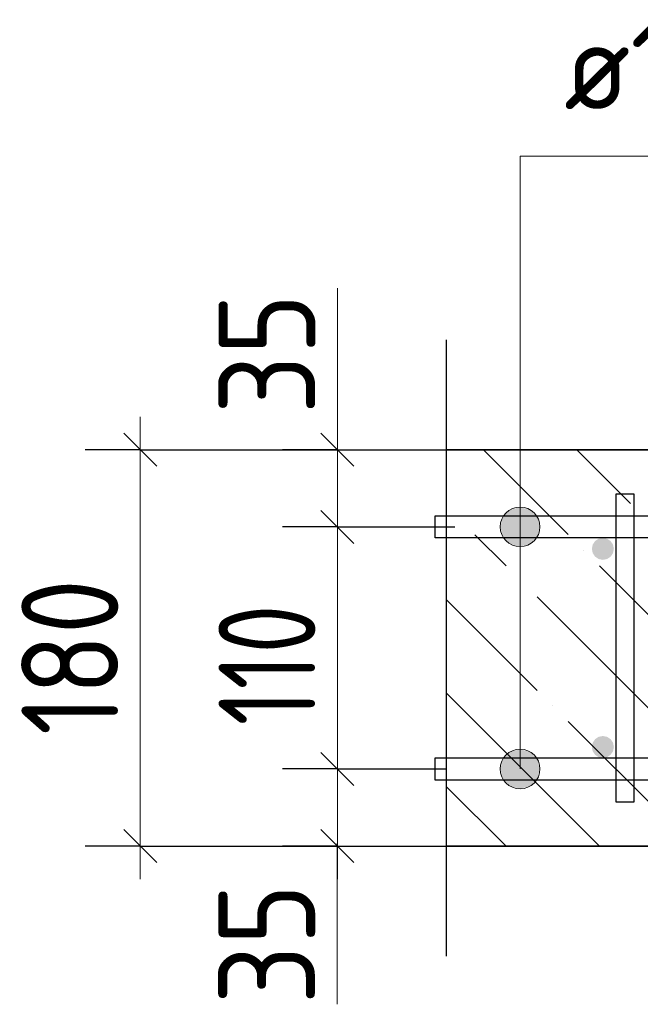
# Model space of a CAD drawing. Header units: millimetres. Extents: x -49773 to 2322955, y -3321 to 58485.
# Tile 163 of 256: x 716260 to 717669, y 6131 to 8368. Entities that reach past the tile are written whole.
import ezdxf

# ---------------------------------------------------------------- set-up
doc = ezdxf.new("R2010")
doc.units = ezdxf.units.MM
doc.linetypes.add('______11', pattern=[500, 400, -50, 0, -50])
doc.linetypes.add('______5', pattern=[1100, 800, -100, 100, -100])
for name, color, linetype, lineweight in [('Standard', 7, 'Continuous', 25), ('Арм.стержн. вертикальными 1', 22, 'Continuous', 35), ('Арм.стержн.горизонт. 1', 180, 'Continuous', 35), ('Размерная линия_ общее', 7, 'Continuous', 13)]:
    doc.layers.add(name, color=color, linetype=linetype, lineweight=lineweight)
doc.layers.add('Арм.стержн.Стяжки', color=7, linetype='Continuous', lineweight=35, true_color=0x501e0f)
doc.styles.add('ISOCPEUR', font='txt')

msp = doc.modelspace()

# ---------------------------------------------------------------- hatches: boundary and pattern name
at = {"layer": 'Арм.стержн. вертикальными 1', "linetype": 'Continuous', "lineweight": 50, "transparency": 33554687}
for points in [[(717609.3, 7165.7), (717607.4, 7175.3), (717601.9, 7183.4), (717593.8, 7188.8), (717584.3, 7190.7), (717574.7, 7188.8), (717566.6, 7183.4), (717561.2, 7175.3), (717559.3, 7165.7), (717561.2, 7156.1), (717566.6, 7148), (717574.7, 7142.6), (717584.3, 7140.7), (717593.8, 7142.6), (717601.9, 7148), (717607.4, 7156.1)], [(717609.3, 6715.7), (717607.4, 6725.3), (717601.9, 6733.4), (717593.8, 6738.8), (717584.3, 6740.7), (717574.7, 6738.8), (717566.6, 6733.4), (717561.2, 6725.3), (717559.3, 6715.7), (717561.2, 6706.1), (717566.6, 6698), (717574.7, 6692.6), (717584.3, 6690.7), (717593.8, 6692.6), (717601.9, 6698), (717607.4, 6706.1)]]:
    msp.add_hatch(color=4, dxfattribs=at).paths.add_polyline_path(points)
at = {"layer": 'Арм.стержн.горизонт. 1', "linetype": 'Continuous', "lineweight": 13, "transparency": 33554687}
for points in [[(717418.8, 7254.4), (717373.8, 7254.4), (717357.6, 7238.2)], [(717418.8, 7254.4), (717357.6, 7238.2), (717435, 7238.2)], [(717418.8, 7254.4), (717373.8, 7254.4), (717357.6, 7238.2)], [(717418.8, 7254.4), (717357.6, 7238.2), (717435, 7238.2)], [(717418.8, 7254.4), (717373.8, 7254.4), (717357.6, 7238.2)], [(717418.8, 7254.4), (717357.6, 7238.2), (717435, 7238.2)], [(717418.8, 7254.4), (717373.8, 7254.4), (717357.6, 7238.2)], [(717418.8, 7254.4), (717357.6, 7238.2), (717435, 7238.2)], [(717418.8, 7254.4), (717373.8, 7254.4), (717357.6, 7238.2)], [(717418.8, 7254.4), (717357.6, 7238.2), (717435, 7238.2)], [(717418.8, 7254.4), (717373.8, 7254.4), (717357.6, 7238.2)], [(717418.8, 7254.4), (717357.6, 7238.2), (717435, 7238.2)], [(717418.8, 7254.4), (717373.8, 7254.4), (717357.6, 7238.2)], [(717418.8, 7254.4), (717357.6, 7238.2), (717435, 7238.2)], [(717418.8, 7254.4), (717373.8, 7254.4), (717357.6, 7238.2)], [(717418.8, 7254.4), (717357.6, 7238.2), (717435, 7238.2)], [(717418.8, 7254.4), (717373.8, 7254.4), (717357.6, 7238.2)], [(717418.8, 7254.4), (717357.6, 7238.2), (717435, 7238.2)], [(717418.8, 7254.4), (717373.8, 7254.4), (717357.6, 7238.2)], [(717418.8, 7254.4), (717357.6, 7238.2), (717435, 7238.2)], [(717418.8, 7254.4), (717373.8, 7254.4), (717357.6, 7238.2)], [(717418.8, 7254.4), (717357.6, 7238.2), (717435, 7238.2)], [(717418.8, 7254.4), (717373.8, 7254.4), (717357.6, 7238.2)], [(717418.8, 7254.4), (717357.6, 7238.2), (717435, 7238.2)], [(717418.8, 7254.4), (717373.8, 7254.4), (717357.6, 7238.2)], [(717418.8, 7254.4), (717357.6, 7238.2), (717435, 7238.2)], [(717418.8, 7254.4), (717373.8, 7254.4), (717357.6, 7238.2)], [(717418.8, 7254.4), (717357.6, 7238.2), (717435, 7238.2)], [(717373.8, 7254.4), (717418.8, 7254.4), (717396.3, 7260.7)], [(717373.8, 7254.4), (717418.8, 7254.4), (717396.3, 7260.7)], [(717373.8, 7254.4), (717418.8, 7254.4), (717396.3, 7260.7)], [(717373.8, 7254.4), (717418.8, 7254.4), (717396.3, 7260.7)], [(717373.8, 7254.4), (717418.8, 7254.4), (717396.3, 7260.7)], [(717373.8, 7254.4), (717418.8, 7254.4), (717396.3, 7260.7)], [(717373.8, 7254.4), (717418.8, 7254.4), (717396.3, 7260.7)], [(717373.8, 7254.4), (717418.8, 7254.4), (717396.3, 7260.7)], [(717373.8, 7254.4), (717418.8, 7254.4), (717396.3, 7260.7)], [(717373.8, 7254.4), (717418.8, 7254.4), (717396.3, 7260.7)], [(717373.8, 7254.4), (717418.8, 7254.4), (717396.3, 7260.7)], [(717373.8, 7254.4), (717418.8, 7254.4), (717396.3, 7260.7)], [(717373.8, 7254.4), (717418.8, 7254.4), (717396.3, 7260.7)], [(717373.8, 7254.4), (717418.8, 7254.4), (717396.3, 7260.7)], [(717435, 7238.2), (717357.6, 7238.2), (717351.3, 7215.7)], [(717435, 7238.2), (717351.3, 7215.7), (717441.3, 7215.7)], [(717435, 7238.2), (717357.6, 7238.2), (717351.3, 7215.7)], [(717435, 7238.2), (717351.3, 7215.7), (717441.3, 7215.7)], [(717435, 7238.2), (717357.6, 7238.2), (717351.3, 7215.7)], [(717435, 7238.2), (717351.3, 7215.7), (717441.3, 7215.7)], [(717435, 7238.2), (717357.6, 7238.2), (717351.3, 7215.7)], [(717435, 7238.2), (717351.3, 7215.7), (717441.3, 7215.7)], [(717435, 7238.2), (717357.6, 7238.2), (717351.3, 7215.7)], [(717435, 7238.2), (717351.3, 7215.7), (717441.3, 7215.7)], [(717435, 7238.2), (717357.6, 7238.2), (717351.3, 7215.7)], [(717435, 7238.2), (717351.3, 7215.7), (717441.3, 7215.7)], [(717435, 7238.2), (717357.6, 7238.2), (717351.3, 7215.7)], [(717435, 7238.2), (717351.3, 7215.7), (717441.3, 7215.7)], [(717435, 7238.2), (717357.6, 7238.2), (717351.3, 7215.7)], [(717435, 7238.2), (717351.3, 7215.7), (717441.3, 7215.7)], [(717435, 7238.2), (717357.6, 7238.2), (717351.3, 7215.7)], [(717435, 7238.2), (717351.3, 7215.7), (717441.3, 7215.7)], [(717435, 7238.2), (717357.6, 7238.2), (717351.3, 7215.7)], [(717435, 7238.2), (717351.3, 7215.7), (717441.3, 7215.7)], [(717435, 7238.2), (717357.6, 7238.2), (717351.3, 7215.7)], [(717435, 7238.2), (717351.3, 7215.7), (717441.3, 7215.7)], [(717435, 7238.2), (717357.6, 7238.2), (717351.3, 7215.7)], [(717435, 7238.2), (717351.3, 7215.7), (717441.3, 7215.7)], [(717435, 7238.2), (717357.6, 7238.2), (717351.3, 7215.7)], [(717435, 7238.2), (717351.3, 7215.7), (717441.3, 7215.7)], [(717435, 7238.2), (717357.6, 7238.2), (717351.3, 7215.7)], [(717435, 7238.2), (717351.3, 7215.7), (717441.3, 7215.7)], [(717441.3, 7215.7), (717351.3, 7215.7), (717357.6, 7193.2)], [(717441.3, 7215.7), (717351.3, 7215.7), (717357.6, 7193.2)], [(717441.3, 7215.7), (717351.3, 7215.7), (717357.6, 7193.2)], [(717441.3, 7215.7), (717351.3, 7215.7), (717357.6, 7193.2)], [(717441.3, 7215.7), (717351.3, 7215.7), (717357.6, 7193.2)], [(717441.3, 7215.7), (717351.3, 7215.7), (717357.6, 7193.2)], [(717441.3, 7215.7), (717351.3, 7215.7), (717357.6, 7193.2)], [(717441.3, 7215.7), (717351.3, 7215.7), (717357.6, 7193.2)], [(717441.3, 7215.7), (717351.3, 7215.7), (717357.6, 7193.2)], [(717441.3, 7215.7), (717351.3, 7215.7), (717357.6, 7193.2)], [(717441.3, 7215.7), (717351.3, 7215.7), (717357.6, 7193.2)], [(717441.3, 7215.7), (717351.3, 7215.7), (717357.6, 7193.2)], [(717441.3, 7215.7), (717351.3, 7215.7), (717357.6, 7193.2)], [(717441.3, 7215.7), (717351.3, 7215.7), (717357.6, 7193.2)], [(717441.3, 7215.7), (717357.6, 7193.2), (717435, 7193.2)], [(717441.3, 7215.7), (717357.6, 7193.2), (717435, 7193.2)], [(717441.3, 7215.7), (717357.6, 7193.2), (717435, 7193.2)], [(717441.3, 7215.7), (717357.6, 7193.2), (717435, 7193.2)], [(717441.3, 7215.7), (717357.6, 7193.2), (717435, 7193.2)], [(717441.3, 7215.7), (717357.6, 7193.2), (717435, 7193.2)], [(717441.3, 7215.7), (717357.6, 7193.2), (717435, 7193.2)], [(717441.3, 7215.7), (717357.6, 7193.2), (717435, 7193.2)], [(717441.3, 7215.7), (717357.6, 7193.2), (717435, 7193.2)], [(717441.3, 7215.7), (717357.6, 7193.2), (717435, 7193.2)], [(717441.3, 7215.7), (717357.6, 7193.2), (717435, 7193.2)], [(717441.3, 7215.7), (717357.6, 7193.2), (717435, 7193.2)], [(717441.3, 7215.7), (717357.6, 7193.2), (717435, 7193.2)], [(717441.3, 7215.7), (717357.6, 7193.2), (717435, 7193.2)], [(717435, 7193.2), (717357.6, 7193.2), (717373.8, 7177)], [(717435, 7193.2), (717357.6, 7193.2), (717373.8, 7177)], [(717435, 7193.2), (717357.6, 7193.2), (717373.8, 7177)], [(717435, 7193.2), (717357.6, 7193.2), (717373.8, 7177)], [(717435, 7193.2), (717357.6, 7193.2), (717373.8, 7177)], [(717435, 7193.2), (717357.6, 7193.2), (717373.8, 7177)], [(717435, 7193.2), (717357.6, 7193.2), (717373.8, 7177)], [(717435, 7193.2), (717357.6, 7193.2), (717373.8, 7177)], [(717435, 7193.2), (717357.6, 7193.2), (717373.8, 7177)], [(717435, 7193.2), (717357.6, 7193.2), (717373.8, 7177)], [(717435, 7193.2), (717357.6, 7193.2), (717373.8, 7177)], [(717435, 7193.2), (717357.6, 7193.2), (717373.8, 7177)], [(717435, 7193.2), (717357.6, 7193.2), (717373.8, 7177)], [(717435, 7193.2), (717357.6, 7193.2), (717373.8, 7177)], [(717435, 7193.2), (717373.8, 7177), (717418.8, 7177)], [(717435, 7193.2), (717373.8, 7177), (717418.8, 7177)], [(717435, 7193.2), (717373.8, 7177), (717418.8, 7177)], [(717435, 7193.2), (717373.8, 7177), (717418.8, 7177)], [(717435, 7193.2), (717373.8, 7177), (717418.8, 7177)], [(717435, 7193.2), (717373.8, 7177), (717418.8, 7177)], [(717435, 7193.2), (717373.8, 7177), (717418.8, 7177)], [(717435, 7193.2), (717373.8, 7177), (717418.8, 7177)], [(717435, 7193.2), (717373.8, 7177), (717418.8, 7177)], [(717435, 7193.2), (717373.8, 7177), (717418.8, 7177)], [(717435, 7193.2), (717373.8, 7177), (717418.8, 7177)], [(717435, 7193.2), (717373.8, 7177), (717418.8, 7177)], [(717435, 7193.2), (717373.8, 7177), (717418.8, 7177)], [(717435, 7193.2), (717373.8, 7177), (717418.8, 7177)], [(717418.8, 7177), (717373.8, 7177), (717396.3, 7170.7)], [(717418.8, 7177), (717373.8, 7177), (717396.3, 7170.7)], [(717418.8, 7177), (717373.8, 7177), (717396.3, 7170.7)], [(717418.8, 7177), (717373.8, 7177), (717396.3, 7170.7)], [(717418.8, 7177), (717373.8, 7177), (717396.3, 7170.7)], [(717418.8, 7177), (717373.8, 7177), (717396.3, 7170.7)], [(717418.8, 7177), (717373.8, 7177), (717396.3, 7170.7)], [(717418.8, 7177), (717373.8, 7177), (717396.3, 7170.7)], [(717418.8, 7177), (717373.8, 7177), (717396.3, 7170.7)], [(717418.8, 7177), (717373.8, 7177), (717396.3, 7170.7)], [(717418.8, 7177), (717373.8, 7177), (717396.3, 7170.7)], [(717418.8, 7177), (717373.8, 7177), (717396.3, 7170.7)], [(717418.8, 7177), (717373.8, 7177), (717396.3, 7170.7)], [(717418.8, 7177), (717373.8, 7177), (717396.3, 7170.7)], [(717373.8, 6704.4), (717418.8, 6704.4), (717396.3, 6710.7)], [(717373.8, 6704.4), (717418.8, 6704.4), (717396.3, 6710.7)], [(717373.8, 6704.4), (717418.8, 6704.4), (717396.3, 6710.7)], [(717373.8, 6704.4), (717418.8, 6704.4), (717396.3, 6710.7)], [(717373.8, 6704.4), (717418.8, 6704.4), (717396.3, 6710.7)], [(717373.8, 6704.4), (717418.8, 6704.4), (717396.3, 6710.7)], [(717373.8, 6704.4), (717418.8, 6704.4), (717396.3, 6710.7)], [(717373.8, 6704.4), (717418.8, 6704.4), (717396.3, 6710.7)], [(717373.8, 6704.4), (717418.8, 6704.4), (717396.3, 6710.7)], [(717373.8, 6704.4), (717418.8, 6704.4), (717396.3, 6710.7)], [(717373.8, 6704.4), (717418.8, 6704.4), (717396.3, 6710.7)], [(717373.8, 6704.4), (717418.8, 6704.4), (717396.3, 6710.7)], [(717373.8, 6704.4), (717418.8, 6704.4), (717396.3, 6710.7)], [(717373.8, 6704.4), (717418.8, 6704.4), (717396.3, 6710.7)], [(717435, 6688.2), (717357.6, 6688.2), (717351.3, 6665.7)], [(717435, 6688.2), (717351.3, 6665.7), (717441.3, 6665.7)], [(717435, 6688.2), (717357.6, 6688.2), (717351.3, 6665.7)], [(717435, 6688.2), (717351.3, 6665.7), (717441.3, 6665.7)], [(717435, 6688.2), (717357.6, 6688.2), (717351.3, 6665.7)], [(717435, 6688.2), (717351.3, 6665.7), (717441.3, 6665.7)], [(717435, 6688.2), (717357.6, 6688.2), (717351.3, 6665.7)], [(717435, 6688.2), (717351.3, 6665.7), (717441.3, 6665.7)], [(717435, 6688.2), (717357.6, 6688.2), (717351.3, 6665.7)], [(717435, 6688.2), (717351.3, 6665.7), (717441.3, 6665.7)], [(717435, 6688.2), (717357.6, 6688.2), (717351.3, 6665.7)], [(717435, 6688.2), (717351.3, 6665.7), (717441.3, 6665.7)], [(717435, 6688.2), (717357.6, 6688.2), (717351.3, 6665.7)], [(717435, 6688.2), (717351.3, 6665.7), (717441.3, 6665.7)], [(717435, 6688.2), (717357.6, 6688.2), (717351.3, 6665.7)], [(717435, 6688.2), (717351.3, 6665.7), (717441.3, 6665.7)], [(717435, 6688.2), (717357.6, 6688.2), (717351.3, 6665.7)], [(717435, 6688.2), (717351.3, 6665.7), (717441.3, 6665.7)], [(717435, 6688.2), (717357.6, 6688.2), (717351.3, 6665.7)], [(717435, 6688.2), (717351.3, 6665.7), (717441.3, 6665.7)], [(717435, 6688.2), (717357.6, 6688.2), (717351.3, 6665.7)], [(717435, 6688.2), (717351.3, 6665.7), (717441.3, 6665.7)], [(717435, 6688.2), (717357.6, 6688.2), (717351.3, 6665.7)], [(717435, 6688.2), (717351.3, 6665.7), (717441.3, 6665.7)], [(717435, 6688.2), (717357.6, 6688.2), (717351.3, 6665.7)], [(717435, 6688.2), (717351.3, 6665.7), (717441.3, 6665.7)], [(717435, 6688.2), (717357.6, 6688.2), (717351.3, 6665.7)], [(717435, 6688.2), (717351.3, 6665.7), (717441.3, 6665.7)], [(717418.8, 6704.4), (717373.8, 6704.4), (717357.6, 6688.2)], [(717418.8, 6704.4), (717357.6, 6688.2), (717435, 6688.2)], [(717418.8, 6704.4), (717373.8, 6704.4), (717357.6, 6688.2)], [(717418.8, 6704.4), (717357.6, 6688.2), (717435, 6688.2)], [(717418.8, 6704.4), (717373.8, 6704.4), (717357.6, 6688.2)], [(717418.8, 6704.4), (717357.6, 6688.2), (717435, 6688.2)], [(717418.8, 6704.4), (717373.8, 6704.4), (717357.6, 6688.2)], [(717418.8, 6704.4), (717357.6, 6688.2), (717435, 6688.2)], [(717418.8, 6704.4), (717373.8, 6704.4), (717357.6, 6688.2)], [(717418.8, 6704.4), (717357.6, 6688.2), (717435, 6688.2)], [(717418.8, 6704.4), (717373.8, 6704.4), (717357.6, 6688.2)], [(717418.8, 6704.4), (717357.6, 6688.2), (717435, 6688.2)], [(717418.8, 6704.4), (717373.8, 6704.4), (717357.6, 6688.2)], [(717418.8, 6704.4), (717357.6, 6688.2), (717435, 6688.2)], [(717418.8, 6704.4), (717373.8, 6704.4), (717357.6, 6688.2)], [(717418.8, 6704.4), (717357.6, 6688.2), (717435, 6688.2)], [(717418.8, 6704.4), (717373.8, 6704.4), (717357.6, 6688.2)], [(717418.8, 6704.4), (717357.6, 6688.2), (717435, 6688.2)], [(717418.8, 6704.4), (717373.8, 6704.4), (717357.6, 6688.2)], [(717418.8, 6704.4), (717357.6, 6688.2), (717435, 6688.2)], [(717418.8, 6704.4), (717373.8, 6704.4), (717357.6, 6688.2)], [(717418.8, 6704.4), (717357.6, 6688.2), (717435, 6688.2)], [(717418.8, 6704.4), (717373.8, 6704.4), (717357.6, 6688.2)], [(717418.8, 6704.4), (717357.6, 6688.2), (717435, 6688.2)], [(717418.8, 6704.4), (717373.8, 6704.4), (717357.6, 6688.2)], [(717418.8, 6704.4), (717357.6, 6688.2), (717435, 6688.2)], [(717418.8, 6704.4), (717373.8, 6704.4), (717357.6, 6688.2)], [(717418.8, 6704.4), (717357.6, 6688.2), (717435, 6688.2)], [(717441.3, 6665.7), (717351.3, 6665.7), (717357.6, 6643.2)], [(717441.3, 6665.7), (717351.3, 6665.7), (717357.6, 6643.2)], [(717441.3, 6665.7), (717351.3, 6665.7), (717357.6, 6643.2)], [(717441.3, 6665.7), (717351.3, 6665.7), (717357.6, 6643.2)], [(717441.3, 6665.7), (717351.3, 6665.7), (717357.6, 6643.2)], [(717441.3, 6665.7), (717351.3, 6665.7), (717357.6, 6643.2)], [(717441.3, 6665.7), (717351.3, 6665.7), (717357.6, 6643.2)], [(717441.3, 6665.7), (717351.3, 6665.7), (717357.6, 6643.2)], [(717441.3, 6665.7), (717351.3, 6665.7), (717357.6, 6643.2)], [(717441.3, 6665.7), (717351.3, 6665.7), (717357.6, 6643.2)], [(717441.3, 6665.7), (717351.3, 6665.7), (717357.6, 6643.2)], [(717441.3, 6665.7), (717351.3, 6665.7), (717357.6, 6643.2)], [(717441.3, 6665.7), (717351.3, 6665.7), (717357.6, 6643.2)], [(717441.3, 6665.7), (717351.3, 6665.7), (717357.6, 6643.2)], [(717441.3, 6665.7), (717357.6, 6643.2), (717435, 6643.2)], [(717441.3, 6665.7), (717357.6, 6643.2), (717435, 6643.2)], [(717441.3, 6665.7), (717357.6, 6643.2), (717435, 6643.2)], [(717441.3, 6665.7), (717357.6, 6643.2), (717435, 6643.2)], [(717441.3, 6665.7), (717357.6, 6643.2), (717435, 6643.2)], [(717441.3, 6665.7), (717357.6, 6643.2), (717435, 6643.2)], [(717441.3, 6665.7), (717357.6, 6643.2), (717435, 6643.2)], [(717441.3, 6665.7), (717357.6, 6643.2), (717435, 6643.2)], [(717441.3, 6665.7), (717357.6, 6643.2), (717435, 6643.2)], [(717441.3, 6665.7), (717357.6, 6643.2), (717435, 6643.2)], [(717441.3, 6665.7), (717357.6, 6643.2), (717435, 6643.2)], [(717441.3, 6665.7), (717357.6, 6643.2), (717435, 6643.2)], [(717441.3, 6665.7), (717357.6, 6643.2), (717435, 6643.2)], [(717441.3, 6665.7), (717357.6, 6643.2), (717435, 6643.2)], [(717435, 6643.2), (717357.6, 6643.2), (717373.8, 6627)], [(717435, 6643.2), (717357.6, 6643.2), (717373.8, 6627)], [(717435, 6643.2), (717357.6, 6643.2), (717373.8, 6627)], [(717435, 6643.2), (717357.6, 6643.2), (717373.8, 6627)], [(717435, 6643.2), (717357.6, 6643.2), (717373.8, 6627)], [(717435, 6643.2), (717357.6, 6643.2), (717373.8, 6627)], [(717435, 6643.2), (717357.6, 6643.2), (717373.8, 6627)], [(717435, 6643.2), (717357.6, 6643.2), (717373.8, 6627)], [(717435, 6643.2), (717357.6, 6643.2), (717373.8, 6627)], [(717435, 6643.2), (717357.6, 6643.2), (717373.8, 6627)], [(717435, 6643.2), (717357.6, 6643.2), (717373.8, 6627)], [(717435, 6643.2), (717357.6, 6643.2), (717373.8, 6627)], [(717435, 6643.2), (717357.6, 6643.2), (717373.8, 6627)], [(717435, 6643.2), (717357.6, 6643.2), (717373.8, 6627)], [(717435, 6643.2), (717373.8, 6627), (717418.8, 6627)], [(717435, 6643.2), (717373.8, 6627), (717418.8, 6627)], [(717435, 6643.2), (717373.8, 6627), (717418.8, 6627)], [(717435, 6643.2), (717373.8, 6627), (717418.8, 6627)], [(717435, 6643.2), (717373.8, 6627), (717418.8, 6627)], [(717435, 6643.2), (717373.8, 6627), (717418.8, 6627)], [(717435, 6643.2), (717373.8, 6627), (717418.8, 6627)], [(717435, 6643.2), (717373.8, 6627), (717418.8, 6627)], [(717435, 6643.2), (717373.8, 6627), (717418.8, 6627)], [(717435, 6643.2), (717373.8, 6627), (717418.8, 6627)], [(717435, 6643.2), (717373.8, 6627), (717418.8, 6627)], [(717435, 6643.2), (717373.8, 6627), (717418.8, 6627)], [(717435, 6643.2), (717373.8, 6627), (717418.8, 6627)], [(717435, 6643.2), (717373.8, 6627), (717418.8, 6627)], [(717418.8, 6627), (717373.8, 6627), (717396.3, 6620.7)], [(717418.8, 6627), (717373.8, 6627), (717396.3, 6620.7)], [(717418.8, 6627), (717373.8, 6627), (717396.3, 6620.7)], [(717418.8, 6627), (717373.8, 6627), (717396.3, 6620.7)], [(717418.8, 6627), (717373.8, 6627), (717396.3, 6620.7)], [(717418.8, 6627), (717373.8, 6627), (717396.3, 6620.7)], [(717418.8, 6627), (717373.8, 6627), (717396.3, 6620.7)], [(717418.8, 6627), (717373.8, 6627), (717396.3, 6620.7)], [(717418.8, 6627), (717373.8, 6627), (717396.3, 6620.7)], [(717418.8, 6627), (717373.8, 6627), (717396.3, 6620.7)], [(717418.8, 6627), (717373.8, 6627), (717396.3, 6620.7)], [(717418.8, 6627), (717373.8, 6627), (717396.3, 6620.7)], [(717418.8, 6627), (717373.8, 6627), (717396.3, 6620.7)], [(717418.8, 6627), (717373.8, 6627), (717396.3, 6620.7)]]:
    msp.add_hatch(color=7, dxfattribs=at).paths.add_polyline_path(points)

# ---------------------------------------------------------------- linework, layer by layer
at = {"layer": 'Standard', "color": 7, "linetype": 'Continuous', "lineweight": 25, "transparency": 33554687}
msp.add_line((717228.8, 7640.7), (717228.8, 6240.7), dxfattribs=at)
at = {"layer": 'Standard', "color": 7, "linetype": 'Continuous', "lineweight": 35, "transparency": 33554687}
for p, q in [((720284.3, 7390.7), (717228.8, 7390.7)), ((717228.8, 6490.7), (720284.3, 6490.7))]:
    msp.add_line(p, q, dxfattribs=at)
at = {"layer": 'Standard', "color": 253, "linetype": '______11', "lineweight": 35, "true_color": 0xababab, "transparency": 33554687}
for p, q in [((718212.9, 6490.7), (717312.9, 7390.7)), ((717788.7, 6490.7), (717228.8, 7050.5)), ((717364.4, 6490.7), (717228.8, 6626.3))]:
    msp.add_line(p, q, dxfattribs=at)
at = {"layer": 'Standard', "color": 253, "linetype": '______5', "lineweight": 35, "true_color": 0xababab, "transparency": 33554687}
for p, q in [((718425, 6490.7), (717525, 7390.7)), ((718000.8, 6490.7), (717228.8, 7262.7)), ((717576.5, 6490.7), (717228.8, 6838.4))]:
    msp.add_line(p, q, dxfattribs=at)
at = {"layer": 'Арм.стержн.горизонт. 1', "color": 7, "linetype": 'Continuous', "lineweight": 13, "transparency": 33554687}
for p, q in [((717396.3, 8057.4), (718836.3, 8057.4)), ((717396.3, 8057.4), (717396.3, 7215.7)), ((717396.3, 8057.4), (717396.3, 7215.7)), ((717396.3, 8057.4), (717396.3, 7215.7)), ((717396.3, 8057.4), (717396.3, 7215.7)), ((717396.3, 8057.4), (717396.3, 7215.7)), ((717396.3, 8057.4), (717396.3, 7215.7)), ((717396.3, 8057.4), (717396.3, 7215.7)), ((717396.3, 8057.4), (717396.3, 7215.7)), ((717396.3, 8057.4), (717396.3, 7215.7)), ((717396.3, 8057.4), (717396.3, 7215.7)), ((717396.3, 8057.4), (717396.3, 7215.7)), ((717396.3, 8057.4), (717396.3, 7215.7)), ((717396.3, 8057.4), (717396.3, 7215.7)), ((717396.3, 8057.4), (717396.3, 7215.7)), ((717396.3, 8057.4), (717396.3, 6665.7)), ((717396.3, 8057.4), (717396.3, 6665.7)), ((717396.3, 8057.4), (717396.3, 6665.7)), ((717396.3, 8057.4), (717396.3, 6665.7)), ((717396.3, 8057.4), (717396.3, 6665.7)), ((717396.3, 8057.4), (717396.3, 6665.7)), ((717396.3, 8057.4), (717396.3, 6665.7)), ((717396.3, 8057.4), (717396.3, 6665.7)), ((717396.3, 8057.4), (717396.3, 6665.7)), ((717396.3, 8057.4), (717396.3, 6665.7)), ((717396.3, 8057.4), (717396.3, 6665.7)), ((717396.3, 8057.4), (717396.3, 6665.7)), ((717396.3, 8057.4), (717396.3, 6665.7)), ((717396.3, 8057.4), (717396.3, 6665.7)), ((717396.3, 7260.7), (717396.3, 7260.7)), ((717396.3, 7260.7), (717396.3, 7260.7)), ((717396.3, 7260.7), (717396.3, 7260.7)), ((717396.3, 7260.7), (717396.3, 7260.7)), ((717396.3, 7260.7), (717396.3, 7260.7)), ((717396.3, 7260.7), (717396.3, 7260.7)), ((717396.3, 7260.7), (717396.3, 7260.7)), ((717396.3, 7260.7), (717396.3, 7260.7)), ((717396.3, 7260.7), (717396.3, 7260.7)), ((717396.3, 7260.7), (717396.3, 7260.7)), ((717396.3, 7260.7), (717396.3, 7260.7)), ((717396.3, 7260.7), (717396.3, 7260.7)), ((717396.3, 7260.7), (717396.3, 7260.7)), ((717396.3, 7260.7), (717396.3, 7260.7)), ((717351.3, 7215.7), (717351.3, 7215.7)), ((717351.3, 7215.7), (717351.3, 7215.7)), ((717351.3, 7215.7), (717351.3, 7215.7)), ((717351.3, 7215.7), (717351.3, 7215.7)), ((717351.3, 7215.7), (717351.3, 7215.7)), ((717351.3, 7215.7), (717351.3, 7215.7)), ((717351.3, 7215.7), (717351.3, 7215.7)), ((717351.3, 7215.7), (717351.3, 7215.7)), ((717351.3, 7215.7), (717351.3, 7215.7)), ((717351.3, 7215.7), (717351.3, 7215.7)), ((717351.3, 7215.7), (717351.3, 7215.7)), ((717351.3, 7215.7), (717351.3, 7215.7)), ((717351.3, 7215.7), (717351.3, 7215.7)), ((717351.3, 7215.7), (717351.3, 7215.7)), ((717441.3, 7215.7), (717441.3, 7215.7)), ((717441.3, 7215.7), (717441.3, 7215.7)), ((717441.3, 7215.7), (717441.3, 7215.7)), ((717441.3, 7215.7), (717441.3, 7215.7)), ((717441.3, 7215.7), (717441.3, 7215.7)), ((717441.3, 7215.7), (717441.3, 7215.7)), ((717441.3, 7215.7), (717441.3, 7215.7)), ((717441.3, 7215.7), (717441.3, 7215.7)), ((717441.3, 7215.7), (717441.3, 7215.7)), ((717441.3, 7215.7), (717441.3, 7215.7)), ((717441.3, 7215.7), (717441.3, 7215.7)), ((717441.3, 7215.7), (717441.3, 7215.7)), ((717441.3, 7215.7), (717441.3, 7215.7)), ((717441.3, 7215.7), (717441.3, 7215.7)), ((717396.3, 7170.7), (717396.3, 7170.7)), ((717396.3, 7170.7), (717396.3, 7170.7)), ((717396.3, 7170.7), (717396.3, 7170.7)), ((717396.3, 7170.7), (717396.3, 7170.7)), ((717396.3, 7170.7), (717396.3, 7170.7)), ((717396.3, 7170.7), (717396.3, 7170.7)), ((717396.3, 7170.7), (717396.3, 7170.7)), ((717396.3, 7170.7), (717396.3, 7170.7)), ((717396.3, 7170.7), (717396.3, 7170.7)), ((717396.3, 7170.7), (717396.3, 7170.7)), ((717396.3, 7170.7), (717396.3, 7170.7)), ((717396.3, 7170.7), (717396.3, 7170.7)), ((717396.3, 7170.7), (717396.3, 7170.7)), ((717396.3, 7170.7), (717396.3, 7170.7)), ((717396.3, 6710.7), (717396.3, 6710.7)), ((717396.3, 6710.7), (717396.3, 6710.7)), ((717396.3, 6710.7), (717396.3, 6710.7)), ((717396.3, 6710.7), (717396.3, 6710.7)), ((717396.3, 6710.7), (717396.3, 6710.7)), ((717396.3, 6710.7), (717396.3, 6710.7)), ((717396.3, 6710.7), (717396.3, 6710.7)), ((717396.3, 6710.7), (717396.3, 6710.7)), ((717396.3, 6710.7), (717396.3, 6710.7)), ((717396.3, 6710.7), (717396.3, 6710.7)), ((717396.3, 6710.7), (717396.3, 6710.7)), ((717396.3, 6710.7), (717396.3, 6710.7)), ((717396.3, 6710.7), (717396.3, 6710.7)), ((717396.3, 6710.7), (717396.3, 6710.7)), ((717351.3, 6665.7), (717351.3, 6665.7)), ((717351.3, 6665.7), (717351.3, 6665.7)), ((717351.3, 6665.7), (717351.3, 6665.7)), ((717351.3, 6665.7), (717351.3, 6665.7)), ((717351.3, 6665.7), (717351.3, 6665.7)), ((717351.3, 6665.7), (717351.3, 6665.7)), ((717351.3, 6665.7), (717351.3, 6665.7)), ((717351.3, 6665.7), (717351.3, 6665.7)), ((717351.3, 6665.7), (717351.3, 6665.7)), ((717351.3, 6665.7), (717351.3, 6665.7)), ((717351.3, 6665.7), (717351.3, 6665.7)), ((717351.3, 6665.7), (717351.3, 6665.7)), ((717351.3, 6665.7), (717351.3, 6665.7)), ((717351.3, 6665.7), (717351.3, 6665.7)), ((717441.3, 6665.7), (717441.3, 6665.7)), ((717441.3, 6665.7), (717441.3, 6665.7)), ((717441.3, 6665.7), (717441.3, 6665.7)), ((717441.3, 6665.7), (717441.3, 6665.7)), ((717441.3, 6665.7), (717441.3, 6665.7)), ((717441.3, 6665.7), (717441.3, 6665.7)), ((717441.3, 6665.7), (717441.3, 6665.7)), ((717441.3, 6665.7), (717441.3, 6665.7)), ((717441.3, 6665.7), (717441.3, 6665.7)), ((717441.3, 6665.7), (717441.3, 6665.7)), ((717441.3, 6665.7), (717441.3, 6665.7)), ((717441.3, 6665.7), (717441.3, 6665.7)), ((717441.3, 6665.7), (717441.3, 6665.7)), ((717441.3, 6665.7), (717441.3, 6665.7)), ((717396.3, 6620.7), (717396.3, 6620.7)), ((717396.3, 6620.7), (717396.3, 6620.7)), ((717396.3, 6620.7), (717396.3, 6620.7)), ((717396.3, 6620.7), (717396.3, 6620.7)), ((717396.3, 6620.7), (717396.3, 6620.7)), ((717396.3, 6620.7), (717396.3, 6620.7)), ((717396.3, 6620.7), (717396.3, 6620.7)), ((717396.3, 6620.7), (717396.3, 6620.7)), ((717396.3, 6620.7), (717396.3, 6620.7)), ((717396.3, 6620.7), (717396.3, 6620.7)), ((717396.3, 6620.7), (717396.3, 6620.7)), ((717396.3, 6620.7), (717396.3, 6620.7)), ((717396.3, 6620.7), (717396.3, 6620.7)), ((717396.3, 6620.7), (717396.3, 6620.7))]:
    msp.add_line(p, q, dxfattribs=at)
at = {"layer": 'Арм.стержн.горизонт. 1', "color": 4, "linetype": 'Continuous', "lineweight": 25, "transparency": 33554687}
for points in [[(717203.8, 7240.7), (720134.3, 7240.7), (720134.3, 7190.7), (717203.8, 7190.7), (717203.8, 7240.7)], [(717203.8, 7240.7), (720134.3, 7240.7), (720134.3, 7190.7), (717203.8, 7190.7), (717203.8, 7240.7)], [(717203.8, 7240.7), (720134.3, 7240.7), (720134.3, 7190.7), (717203.8, 7190.7), (717203.8, 7240.7)], [(717203.8, 7240.7), (720134.3, 7240.7), (720134.3, 7190.7), (717203.8, 7190.7), (717203.8, 7240.7)], [(717203.8, 7240.7), (720134.3, 7240.7), (720134.3, 7190.7), (717203.8, 7190.7), (717203.8, 7240.7)], [(717203.8, 7240.7), (720134.3, 7240.7), (720134.3, 7190.7), (717203.8, 7190.7), (717203.8, 7240.7)], [(717203.8, 7240.7), (720134.3, 7240.7), (720134.3, 7190.7), (717203.8, 7190.7), (717203.8, 7240.7)], [(717203.8, 7240.7), (720134.3, 7240.7), (720134.3, 7190.7), (717203.8, 7190.7), (717203.8, 7240.7)], [(717203.8, 7240.7), (720134.3, 7240.7), (720134.3, 7190.7), (717203.8, 7190.7), (717203.8, 7240.7)], [(717203.8, 7240.7), (720134.3, 7240.7), (720134.3, 7190.7), (717203.8, 7190.7), (717203.8, 7240.7)], [(717203.8, 7240.7), (720134.3, 7240.7), (720134.3, 7190.7), (717203.8, 7190.7), (717203.8, 7240.7)], [(717203.8, 7240.7), (720134.3, 7240.7), (720134.3, 7190.7), (717203.8, 7190.7), (717203.8, 7240.7)], [(717203.8, 7240.7), (720134.3, 7240.7), (720134.3, 7190.7), (717203.8, 7190.7), (717203.8, 7240.7)], [(717203.8, 7240.7), (720134.3, 7240.7), (720134.3, 7190.7), (717203.8, 7190.7), (717203.8, 7240.7)], [(717203.8, 6690.7), (720134.3, 6690.7), (720134.3, 6640.7), (717203.8, 6640.7), (717203.8, 6690.7)], [(717203.8, 6690.7), (720134.3, 6690.7), (720134.3, 6640.7), (717203.8, 6640.7), (717203.8, 6690.7)], [(717203.8, 6690.7), (720134.3, 6690.7), (720134.3, 6640.7), (717203.8, 6640.7), (717203.8, 6690.7)], [(717203.8, 6690.7), (720134.3, 6690.7), (720134.3, 6640.7), (717203.8, 6640.7), (717203.8, 6690.7)], [(717203.8, 6690.7), (720134.3, 6690.7), (720134.3, 6640.7), (717203.8, 6640.7), (717203.8, 6690.7)], [(717203.8, 6690.7), (720134.3, 6690.7), (720134.3, 6640.7), (717203.8, 6640.7), (717203.8, 6690.7)], [(717203.8, 6690.7), (720134.3, 6690.7), (720134.3, 6640.7), (717203.8, 6640.7), (717203.8, 6690.7)], [(717203.8, 6690.7), (720134.3, 6690.7), (720134.3, 6640.7), (717203.8, 6640.7), (717203.8, 6690.7)], [(717203.8, 6690.7), (720134.3, 6690.7), (720134.3, 6640.7), (717203.8, 6640.7), (717203.8, 6690.7)], [(717203.8, 6690.7), (720134.3, 6690.7), (720134.3, 6640.7), (717203.8, 6640.7), (717203.8, 6690.7)], [(717203.8, 6690.7), (720134.3, 6690.7), (720134.3, 6640.7), (717203.8, 6640.7), (717203.8, 6690.7)], [(717203.8, 6690.7), (720134.3, 6690.7), (720134.3, 6640.7), (717203.8, 6640.7), (717203.8, 6690.7)], [(717203.8, 6690.7), (720134.3, 6690.7), (720134.3, 6640.7), (717203.8, 6640.7), (717203.8, 6690.7)], [(717203.8, 6690.7), (720134.3, 6690.7), (720134.3, 6640.7), (717203.8, 6640.7), (717203.8, 6690.7)]]:
    msp.add_lwpolyline(points, dxfattribs=at)
at = {"layer": 'Арм.стержн.горизонт. 1', "color": 7, "linetype": 'Continuous', "lineweight": 13, "transparency": 33554687}
for centre in [(717396.3, 7215.7), (717396.3, 7215.7), (717396.3, 7215.7), (717396.3, 7215.7), (717396.3, 7215.7), (717396.3, 7215.7), (717396.3, 7215.7), (717396.3, 7215.7), (717396.3, 7215.7), (717396.3, 7215.7), (717396.3, 7215.7), (717396.3, 7215.7), (717396.3, 7215.7), (717396.3, 7215.7), (717396.3, 6665.7), (717396.3, 6665.7), (717396.3, 6665.7), (717396.3, 6665.7), (717396.3, 6665.7), (717396.3, 6665.7), (717396.3, 6665.7), (717396.3, 6665.7), (717396.3, 6665.7), (717396.3, 6665.7), (717396.3, 6665.7), (717396.3, 6665.7), (717396.3, 6665.7), (717396.3, 6665.7)]:
    msp.add_circle(centre, 45, dxfattribs=at)
at = {"layer": 'Арм.стержн.Стяжки', "color": 40, "linetype": 'Continuous', "lineweight": 25, "transparency": 33554687}
msp.add_lwpolyline([(717614.3, 6590.7), (717614.3, 7290.7), (717654.3, 7290.7), (717654.3, 6590.7), (717614.3, 6590.7)], dxfattribs=at)
msp.add_lwpolyline([(717614.3, 6590.7), (717614.3, 7290.7), (717654.3, 7290.7), (717654.3, 6590.7), (717614.3, 6590.7)], dxfattribs=at)
msp.add_lwpolyline([(717614.3, 6590.7), (717614.3, 7290.7), (717654.3, 7290.7), (717654.3, 6590.7), (717614.3, 6590.7)], dxfattribs=at)
msp.add_lwpolyline([(717614.3, 6590.7), (717614.3, 7290.7), (717654.3, 7290.7), (717654.3, 6590.7), (717614.3, 6590.7)], dxfattribs=at)
msp.add_lwpolyline([(717614.3, 6590.7), (717614.3, 7290.7), (717654.3, 7290.7), (717654.3, 6590.7), (717614.3, 6590.7)], dxfattribs=at)
msp.add_lwpolyline([(717614.3, 6590.7), (717614.3, 7290.7), (717654.3, 7290.7), (717654.3, 6590.7), (717614.3, 6590.7)], dxfattribs=at)
msp.add_lwpolyline([(717614.3, 6590.7), (717614.3, 7290.7), (717654.3, 7290.7), (717654.3, 6590.7), (717614.3, 6590.7)], dxfattribs=at)
at = {"layer": 'Размерная линия_ общее', "color": 7, "linetype": 'Continuous', "lineweight": 13, "transparency": 33554687}
for p, q in [((716981.6, 7471.6), (716981.6, 7757.6)), ((716981.5, 7303.2), (716981.6, 7471.6)), ((716534, 7390.7), (716534, 7465.7)), ((716981.5, 7390.7), (716981.5, 7465.7)), ((716981.5, 7215.7), (716981.5, 7390.7)), ((716981.5, 6665.7), (716981.5, 7215.7)), ((716981.5, 6490.7), (716981.5, 6665.7)), ((716981.5, 6578.2), (716981.1, 6417.2)), ((716534, 6490.7), (716534, 6415.7)), ((716981.5, 6490.7), (716981.5, 6415.7)), ((716981.1, 6417.2), (716981.1, 6131.2))]:
    msp.add_line(p, q, dxfattribs=at)
at = {"layer": 'Размерная линия_ общее', "color": 7, "linetype": 'Continuous', "lineweight": 25, "transparency": 33554687}
for p, q in [((716571.5, 7353.2), (716496.5, 7428.2)), ((717019, 7353.2), (716944, 7428.2)), ((717019, 7178.2), (716944, 7253.2)), ((717019, 6628.2), (716944, 6703.2)), ((716571.5, 6453.2), (716496.5, 6528.2)), ((717019, 6453.2), (716944, 6528.2))]:
    msp.add_line(p, q, dxfattribs=at)
at = {"layer": 'Размерная линия_ общее', "color": 253, "linetype": 'Continuous', "lineweight": -3, "true_color": 0xa0a0a0, "transparency": 33554687}
for p, q in [((716534, 7390.7), (716409, 7390.7)), ((716534, 7390.7), (716659, 7390.7)), ((716534, 7390.7), (717249.5, 7390.7)), ((716981.5, 7390.7), (716856.5, 7390.7)), ((716981.5, 7390.7), (717106.5, 7390.7)), ((716981.5, 7390.7), (717277.3, 7390.7)), ((716981.5, 7215.7), (716856.5, 7215.7)), ((716981.5, 7215.7), (717106.5, 7215.7)), ((716981.5, 7215.7), (717247.9, 7215.7)), ((716981.5, 6665.7), (716856.5, 6665.7)), ((716981.5, 6665.7), (717106.5, 6665.7)), ((716981.5, 6665.7), (717227.4, 6665.7)), ((716534, 6490.7), (716409, 6490.7)), ((716534, 6490.7), (716659, 6490.7)), ((716534, 6490.7), (717217.2, 6490.7)), ((716981.5, 6490.7), (716856.5, 6490.7)), ((716981.5, 6490.7), (717106.5, 6490.7)), ((716981.5, 6490.7), (717317.2, 6490.7))]:
    msp.add_line(p, q, dxfattribs=at)
at = {"layer": 'Размерная линия_ общее', "color": 7, "linetype": 'Continuous', "lineweight": 13, "transparency": 33554687}
msp.add_lwpolyline([(716534, 6490.7), (716534, 6657.6), (716534, 6657.6), (716534, 7390.7)], dxfattribs=at)

# ---------------------------------------------------------------- texts
at = {"layer": 'Арм.стержн.горизонт. 1', "color": 7, "linetype": 'Continuous', "lineweight": 25, "transparency": 33554687, "insert": (717496.3, 8164.1), "char_height": 200, "width": 1333.226, "attachment_point": 7, "style": 'ISOCPEUR'}
msp.add_mtext('\\W0.94;ø10 L=п.м.', dxfattribs=at)
at = {"layer": 'Размерная линия_ общее', "color": 7, "linetype": 'Continuous', "lineweight": 25, "transparency": 33554687, "char_height": 220, "attachment_point": 7, "rotation": 90, "style": 'ISOCPEUR'}
for s, insert, width in [('\\W0.87;35', (716931.6, 7471.6), 403.924), ('\\W0.83;180', (716484, 6742.7), 508.571), ('\\W0.74;110', (716931.5, 6764.7), 455.155), ('\\W0.87;35', (716931.1, 6131.2), 403.924)]:
    msp.add_mtext(s, dxfattribs=dict(at, insert=insert, width=width))

doc.saveas('drawing.dxf')
